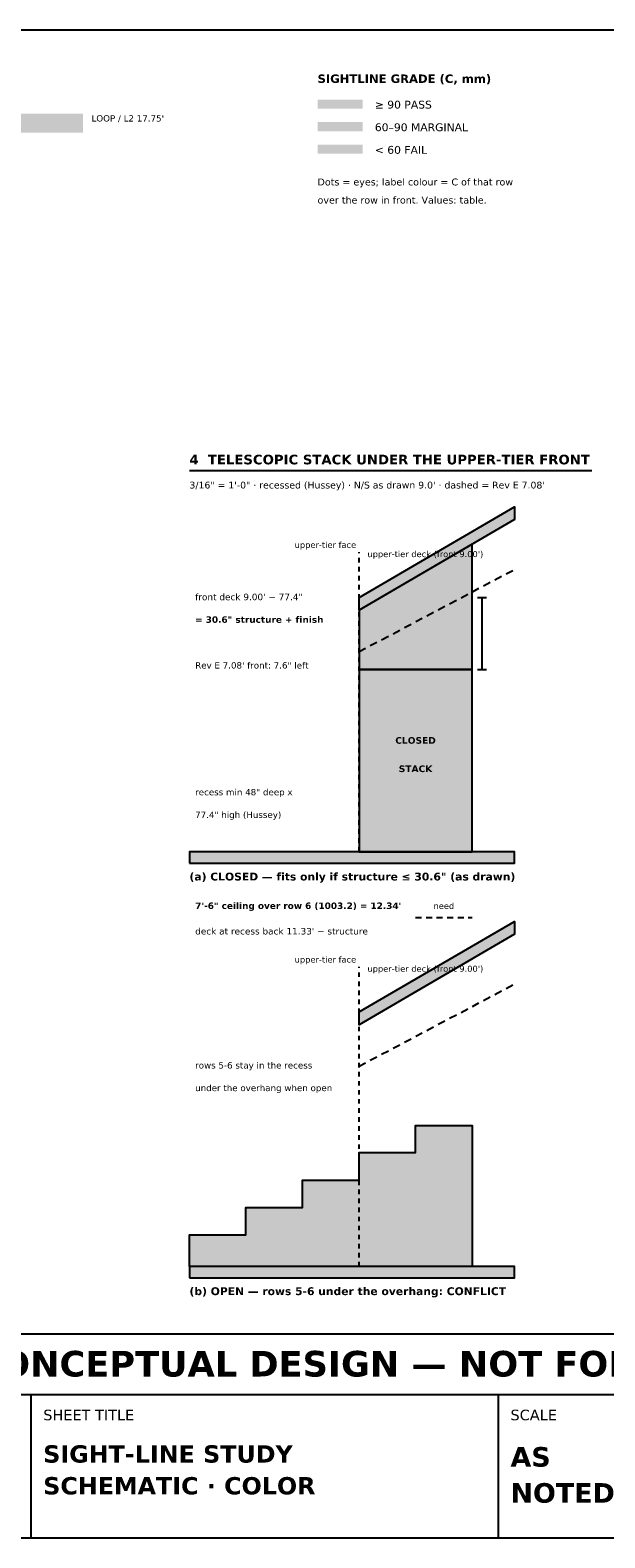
# Model space of a CAD drawing. Header units: inches. Extents: x 0.5 to 16.5, y 0.5 to 10.5.
# Tile 3 of 4: x 6.7 to 10.5, y 0.5 to 10.5. Entities that reach past the tile are written whole.
import ezdxf
from ezdxf.enums import TextEntityAlignment as Align

# ---------------------------------------------------------------- set-up
doc = ezdxf.new("R2010")
doc.units = ezdxf.units.IN
doc.header["$MEASUREMENT"] = 0
for name, color, linetype in [('A-ANNO-TEXT', 7, 'Continuous'), ('A-SITE-CUTL', 7, 'Continuous'), ('A-SITE-FILL', 7, 'Continuous'), ('A-SITE-IDEN', 7, 'Continuous'), ('A-SITE-SLIN', 7, 'Continuous'), ('G-ANNO-TTLB', 7, 'Continuous')]:
    doc.layers.add(name, color=color, linetype=linetype)
doc.styles.add('KS-BOLD', font='DejaVuSans-Bold.ttf')
doc.styles.add('KS-REG', font='DejaVuSans.ttf')

msp = doc.modelspace()

# ---------------------------------------------------------------- hatches: boundary and pattern name
at = {"layer": 'A-SITE-CUTL', "true_color": 0x3c3c3c}
msp.add_hatch(color=7, dxfattribs=at).paths.add_polyline_path([(6.387, 9.82), (7.044, 9.82), (7.044, 9.914), (6.387, 9.914)])
at = {"layer": 'A-SITE-CUTL', "true_color": 0xa7b3c3}
for points in [[(8.875, 6.738), (9.906, 7.339), (9.906, 7.255), (8.875, 6.653)], [(8.875, 3.988), (9.906, 4.589), (9.906, 4.505), (8.875, 3.903)]]:
    msp.add_hatch(color=7, dxfattribs=at).paths.add_polyline_path(points)
at = {"layer": 'A-SITE-CUTL', "true_color": 0xb9b9b9}
msp.add_hatch(color=7, dxfattribs=at).paths.add_polyline_path([(8.875, 5.05), (9.625, 5.05), (9.625, 6.259), (8.875, 6.259)])
at = {"layer": 'A-SITE-CUTL', "true_color": 0xd88a8a}
msp.add_hatch(color=7, dxfattribs=at).paths.add_polyline_path([(7.75, 2.3), (7.75, 2.51), (8.125, 2.51), (8.125, 2.691), (8.5, 2.691), (8.5, 2.873), (8.875, 2.873), (8.875, 3.055), (9.25, 3.055), (9.25, 3.236), (9.625, 3.236), (9.625, 2.3)])
at = {"layer": 'A-SITE-FILL', "true_color": 0xc8693a}
msp.add_hatch(color=7, dxfattribs=at).paths.add_polyline_path([(6.387, 9.914), (7.044, 9.914), (7.044, 9.947), (6.387, 9.947)])
at = {"layer": 'A-SITE-FILL', "true_color": 0xf3d9a4}
msp.add_hatch(color=7, dxfattribs=at).paths.add_polyline_path([(8.875, 6.259), (9.625, 6.259), (9.625, 7.091), (8.875, 6.653)])
at = {"layer": 'A-SITE-FILL', "true_color": 0xd9b77e}
for points in [[(7.75, 4.975), (9.906, 4.975), (9.906, 5.05), (7.75, 5.05)], [(7.75, 2.225), (9.906, 2.225), (9.906, 2.3), (7.75, 2.3)]]:
    msp.add_hatch(color=7, dxfattribs=at).paths.add_polyline_path(points)
at = {"layer": 'A-SITE-SLIN', "true_color": 0x2b2b2b}
msp.add_hatch(color=7, dxfattribs=at).paths.add_polyline_path([(8.6, 9.98), (8.9, 9.98), (8.9, 10.04), (8.6, 10.04)])
at = {"layer": 'A-SITE-SLIN', "true_color": 0xd9822b}
msp.add_hatch(color=7, dxfattribs=at).paths.add_polyline_path([(8.6, 9.83), (8.9, 9.83), (8.9, 9.89), (8.6, 9.89)])
at = {"layer": 'A-SITE-SLIN', "true_color": 0xcc0000}
msp.add_hatch(color=7, dxfattribs=at).paths.add_polyline_path([(8.6, 9.68), (8.9, 9.68), (8.9, 9.74), (8.6, 9.74)])

# ---------------------------------------------------------------- linework, layer by layer
at = {"layer": 'A-ANNO-TEXT'}
msp.add_line((7.75, 7.58), (10.419, 7.58), dxfattribs=at)
at = {"layer": 'A-SITE-CUTL'}
for points in [[(8.875, 6.738), (9.906, 7.339), (9.906, 7.255), (8.875, 6.653)], [(8.875, 5.05), (9.625, 5.05), (9.625, 6.259), (8.875, 6.259)], [(8.875, 3.988), (9.906, 4.589), (9.906, 4.505), (8.875, 3.903)], [(7.75, 2.3), (7.75, 2.51), (8.125, 2.51), (8.125, 2.691), (8.5, 2.691), (8.5, 2.873), (8.875, 2.873), (8.875, 3.055), (9.25, 3.055), (9.25, 3.236), (9.625, 3.236), (9.625, 2.3)]]:
    msp.add_lwpolyline(points, close=True, dxfattribs=at)
at = {"layer": 'A-SITE-FILL'}
for points in [[(8.875, 6.259), (9.625, 6.259), (9.625, 7.091), (8.875, 6.653)], [(7.75, 4.975), (9.906, 4.975), (9.906, 5.05), (7.75, 5.05)], [(7.75, 2.225), (9.906, 2.225), (9.906, 2.3), (7.75, 2.3)]]:
    msp.add_lwpolyline(points, close=True, dxfattribs=at)
at = {"layer": 'A-SITE-IDEN'}
for p, q in [((8.875, 7.03), (8.875, 7.038)), ((8.875, 6.97), (8.875, 7)), ((8.875, 6.91), (8.875, 6.94)), ((8.875, 6.85), (8.875, 6.88)), ((8.875, 6.79), (8.875, 6.82)), ((8.875, 6.73), (8.875, 6.76)), ((8.875, 6.67), (8.875, 6.7)), ((9.661, 6.738), (9.721, 6.738)), ((9.691, 6.259), (9.691, 6.738)), ((8.875, 6.61), (8.875, 6.64)), ((8.875, 6.55), (8.875, 6.58)), ((8.875, 6.49), (8.875, 6.52)), ((8.875, 6.43), (8.875, 6.46)), ((8.875, 6.37), (8.875, 6.4)), ((8.875, 6.31), (8.875, 6.34)), ((8.875, 6.25), (8.875, 6.28)), ((8.875, 6.19), (8.875, 6.22)), ((9.661, 6.259), (9.721, 6.259)), ((8.875, 6.13), (8.875, 6.16)), ((8.875, 6.07), (8.875, 6.1)), ((8.875, 6.01), (8.875, 6.04)), ((8.875, 5.95), (8.875, 5.98)), ((8.875, 5.89), (8.875, 5.92)), ((8.875, 5.83), (8.875, 5.86)), ((8.875, 5.77), (8.875, 5.8)), ((8.875, 5.71), (8.875, 5.74)), ((8.875, 5.65), (8.875, 5.68)), ((8.875, 5.59), (8.875, 5.62)), ((8.875, 5.53), (8.875, 5.56)), ((8.875, 5.47), (8.875, 5.5)), ((8.875, 5.41), (8.875, 5.44)), ((8.875, 5.35), (8.875, 5.38)), ((8.875, 5.29), (8.875, 5.32)), ((8.875, 5.23), (8.875, 5.26)), ((8.875, 5.17), (8.875, 5.2)), ((8.875, 5.11), (8.875, 5.14)), ((8.875, 5.05), (8.875, 5.08)), ((8.875, 4.28), (8.875, 4.288)), ((8.875, 4.22), (8.875, 4.25)), ((8.875, 4.16), (8.875, 4.19)), ((8.875, 4.1), (8.875, 4.13)), ((8.875, 4.04), (8.875, 4.07)), ((8.875, 3.98), (8.875, 4.01)), ((8.875, 3.92), (8.875, 3.95)), ((8.875, 3.86), (8.875, 3.89)), ((8.875, 3.8), (8.875, 3.83)), ((8.875, 3.74), (8.875, 3.77)), ((8.875, 3.68), (8.875, 3.71)), ((8.875, 3.62), (8.875, 3.65)), ((8.875, 3.56), (8.875, 3.59)), ((8.875, 3.5), (8.875, 3.53)), ((8.875, 3.44), (8.875, 3.47)), ((8.875, 3.38), (8.875, 3.41)), ((8.875, 3.32), (8.875, 3.35)), ((8.875, 3.26), (8.875, 3.29)), ((8.875, 3.2), (8.875, 3.23)), ((8.875, 3.14), (8.875, 3.17)), ((8.875, 3.08), (8.875, 3.11)), ((8.875, 3.02), (8.875, 3.05)), ((8.875, 2.96), (8.875, 2.99)), ((8.875, 2.9), (8.875, 2.93)), ((8.875, 2.84), (8.875, 2.87)), ((8.875, 2.78), (8.875, 2.81)), ((8.875, 2.72), (8.875, 2.75)), ((8.875, 2.66), (8.875, 2.69)), ((8.875, 2.6), (8.875, 2.63)), ((8.875, 2.54), (8.875, 2.57)), ((8.875, 2.48), (8.875, 2.51)), ((8.875, 2.42), (8.875, 2.45)), ((8.875, 2.36), (8.875, 2.39)), ((8.875, 2.3), (8.875, 2.33))]:
    msp.add_line(p, q, dxfattribs=at)
at = {"layer": 'A-SITE-SLIN'}
for p, q in [((9.852, 6.894), (9.896, 6.917)), ((9.702, 6.815), (9.746, 6.838)), ((9.777, 6.854), (9.821, 6.878)), ((9.476, 6.696), (9.521, 6.719)), ((9.552, 6.735), (9.596, 6.759)), ((9.627, 6.775), (9.671, 6.798)), ((9.326, 6.616), (9.37, 6.64)), ((9.401, 6.656), (9.445, 6.679)), ((9.101, 6.497), (9.145, 6.52)), ((9.176, 6.537), (9.22, 6.56)), ((9.251, 6.577), (9.295, 6.6)), ((8.875, 6.378), (8.919, 6.401)), ((8.95, 6.418), (8.994, 6.441)), ((9.025, 6.457), (9.07, 6.481)), ((9.25, 4.614), (9.29, 4.614)), ((9.32, 4.614), (9.36, 4.614)), ((9.39, 4.614), (9.43, 4.614)), ((9.46, 4.614), (9.5, 4.614)), ((9.53, 4.614), (9.57, 4.614)), ((9.6, 4.614), (9.625, 4.614)), ((9.777, 4.104), (9.821, 4.128)), ((9.852, 4.144), (9.896, 4.167)), ((9.552, 3.985), (9.596, 4.009)), ((9.627, 4.025), (9.671, 4.048)), ((9.702, 4.065), (9.746, 4.088)), ((9.401, 3.906), (9.445, 3.929)), ((9.476, 3.946), (9.521, 3.969)), ((9.176, 3.787), (9.22, 3.81)), ((9.251, 3.827), (9.295, 3.85)), ((9.326, 3.866), (9.37, 3.89)), ((9.025, 3.707), (9.07, 3.731)), ((9.101, 3.747), (9.145, 3.77)), ((8.875, 3.628), (8.919, 3.651)), ((8.95, 3.668), (8.994, 3.691))]:
    msp.add_line(p, q, dxfattribs=at)
at = {"layer": 'G-ANNO-TTLB'}
for p, q in [((0.5, 1.45), (16.5, 1.45)), ((6.7, 0.5), (6.7, 1.45)), ((9.8, 0.5), (9.8, 1.45))]:
    msp.add_line(p, q, dxfattribs=at)
for points in [[(0.5, 0.5), (16.5, 0.5), (16.5, 10.5), (0.5, 10.5)], [(0.5, 1.45), (16.5, 1.45), (16.5, 1.85), (0.5, 1.85)]]:
    msp.add_lwpolyline(points, close=True, dxfattribs=at)

# ---------------------------------------------------------------- texts
at = {"layer": 'A-ANNO-TEXT'}
for s, height, style, p in [('SIGHTLINE GRADE (C, mm)', 0.056, 'KS-BOLD', (8.6, 10.15)), ('≥ 90 PASS', 0.052, 'KS-REG', (8.98, 9.98)), ('60–90 MARGINAL', 0.052, 'KS-REG', (8.98, 9.83)), ('< 60 FAIL', 0.052, 'KS-REG', (8.98, 9.68)), ('Dots = eyes; label colour = C of that row', 0.046, 'KS-REG', (8.6, 9.47)), ('over the row in front. Values: table.', 0.046, 'KS-REG', (8.6, 9.35)), ('4  TELESCOPIC STACK UNDER THE UPPER-TIER FRONT', 0.064, 'KS-BOLD', (7.75, 7.62)), ('3/16" = 1\'-0" · recessed (Hussey) · N/S as drawn 9.0\' · dashed = Rev E 7.08\'', 0.045, 'KS-REG', (7.75, 7.46)), ("upper-tier deck (front 9.00')", 0.04, 'KS-REG', (8.931, 7.005)), ('front deck 9.00\' − 77.4"', 0.043, 'KS-REG', (7.788, 6.719)), ('= 30.6" structure + finish', 0.043, 'KS-BOLD', (7.788, 6.569)), ('Rev E 7.08\' front: 7.6" left', 0.042, 'KS-REG', (7.788, 6.266)), ('recess min 48" deep x', 0.042, 'KS-REG', (7.788, 5.425)), ('77.4" high (Hussey)', 0.042, 'KS-REG', (7.788, 5.275)), ('(a) CLOSED — fits only if structure ≤ 30.6" (as drawn)', 0.052, 'KS-BOLD', (7.75, 4.86)), ('7\'-6" ceiling over row 6 (1003.2) = 12.34\'', 0.043, 'KS-BOLD', (7.788, 4.671)), ("deck at recess back 11.33' − structure", 0.043, 'KS-REG', (7.788, 4.502)), ("upper-tier deck (front 9.00')", 0.04, 'KS-REG', (8.931, 4.255)), ('rows 5-6 stay in the recess', 0.042, 'KS-REG', (7.788, 3.613)), ('under the overhang when open', 0.042, 'KS-REG', (7.788, 3.463)), ('(b) OPEN — rows 5-6 under the overhang: CONFLICT', 0.052, 'KS-BOLD', (7.75, 2.11))]:
    msp.add_text(s, height=height, dxfattribs=dict(at, style=style)).set_placement(p)
at = {"layer": 'A-ANNO-TEXT', "style": 'KS-REG'}
for p in [(8.856, 7.066), (8.856, 4.316)]:
    msp.add_text('upper-tier face', height=0.04, dxfattribs=at).set_placement(p, align=Align.RIGHT)
at = {"layer": 'A-ANNO-TEXT'}
for s, height, style, p in [('CLOSED', 0.044, 'KS-BOLD', (9.25, 5.767)), ('STACK', 0.044, 'KS-BOLD', (9.25, 5.579)), ('need', 0.04, 'KS-REG', (9.438, 4.671))]:
    msp.add_text(s, height=height, dxfattribs=dict(at, style=style)).set_placement(p, align=Align.CENTER)
at = {"layer": 'A-SITE-IDEN', "style": 'KS-REG'}
msp.add_text("LOOP / L2 17.75'", height=0.042, dxfattribs=at).set_placement((7.1, 9.894))
at = {"layer": 'G-ANNO-TTLB', "style": 'KS-BOLD'}
msp.add_text('PRELIMINARY — CONCEPTUAL DESIGN — NOT FOR CONSTRUCTION', height=0.17, dxfattribs=at).set_placement((8.5, 1.57), align=Align.CENTER)
at = {"layer": 'G-ANNO-TTLB'}
for s, height, style, p in [('SHEET TITLE', 0.07, 'KS-REG', (6.78, 1.28)), ('SCALE', 0.07, 'KS-REG', (9.88, 1.28)), ('SIGHT-LINE STUDY', 0.115, 'KS-BOLD', (6.78, 0.999)), ('AS', 0.13, 'KS-BOLD', (9.88, 0.972)), ('SCHEMATIC · COLOR', 0.115, 'KS-BOLD', (6.78, 0.788)), ('NOTED', 0.13, 'KS-BOLD', (9.88, 0.733))]:
    msp.add_text(s, height=height, dxfattribs=dict(at, style=style)).set_placement(p)

doc.saveas('drawing.dxf')
